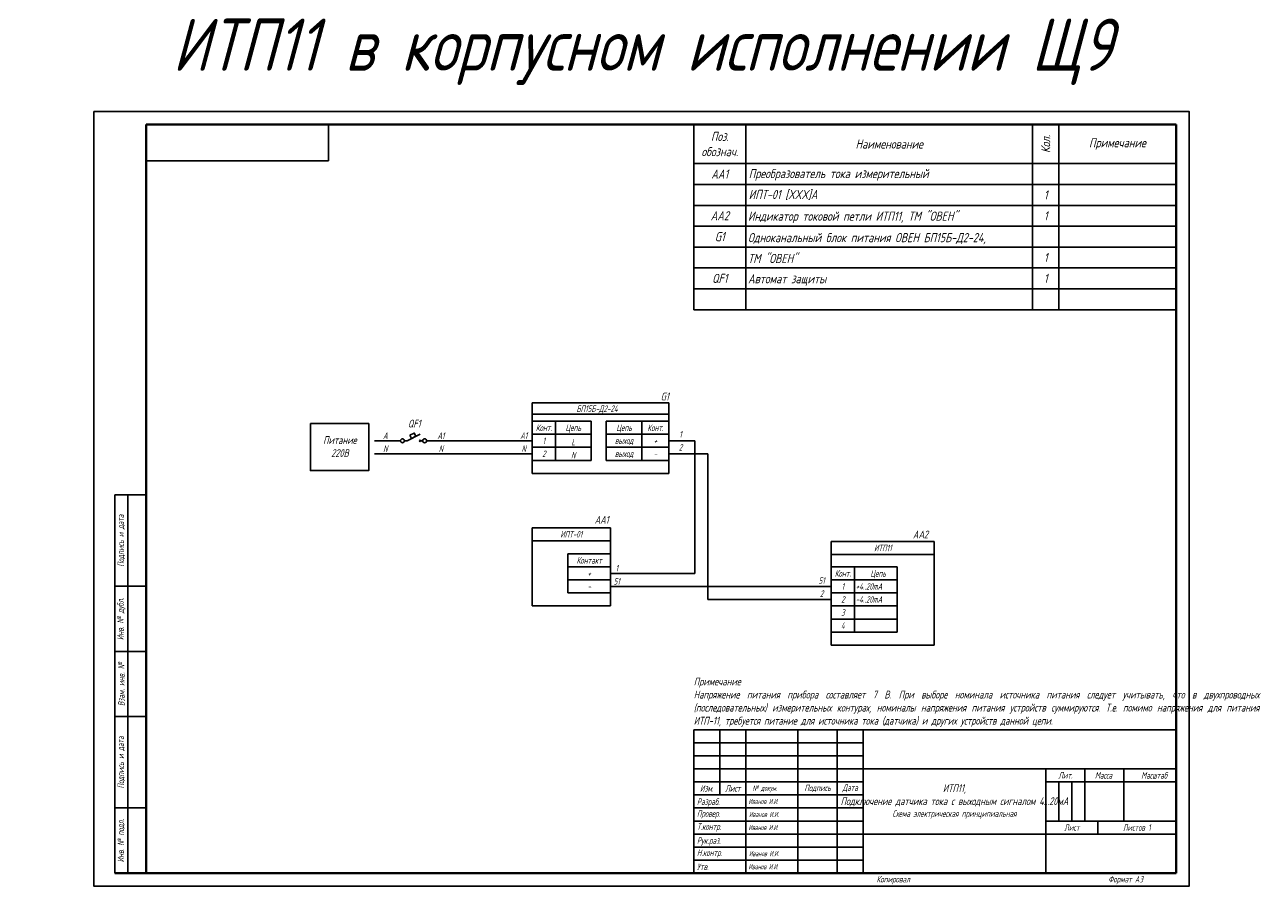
# Model space of a CAD drawing. Header units: millimetres. Extents: x 172 to 647, y 1024 to 1355.
import ezdxf
from ezdxf.enums import TextEntityAlignment as Align

# ---------------------------------------------------------------- set-up
doc = ezdxf.new("R2010")
doc.units = ezdxf.units.MM
doc.styles.add('gost2304', font='Gost.shx', dxfattribs={"width": 0.8, "oblique": 15, "height": 2.5})
doc.styles.add('ДЛЯ текста', font='Gost.shx', dxfattribs={"oblique": 15, "height": 3.5})

msp = doc.modelspace()

# ---------------------------------------------------------------- linework, layer by layer
at = {"color": 0}
for p, q in [((198.69, 1024.45), (198.69, 1321.45)), ((198.69, 1024.45), (198.69, 1321.45)), ((288.69, 1302.45), (288.69, 1316.45)), ((288.69, 1302.45), (288.69, 1316.45)), ((218.69, 1302.45), (288.69, 1302.45)), ((218.69, 1302.45), (288.69, 1302.45)), ((218.69, 1302.45), (288.69, 1302.45)), ((218.69, 1302.45), (288.69, 1302.45)), ((369.71, 1202.7), (374.71, 1202.7)), ((414.8, 1202.7), (409.8, 1202.7)), ((318.76, 1195.2), (323.76, 1197.7)), ((369.71, 1197.7), (374.71, 1197.7)), ((414.8, 1197.7), (409.8, 1197.7)), ((317.76, 1195.2), (318.76, 1195.2)), ((323.37, 1195.59), (324.15, 1194.81)), ((323.37, 1194.81), (324.15, 1195.59)), ((324.76, 1195.2), (323.76, 1195.2)), ((206.69, 1174.45), (206.69, 1029.45)), ((206.69, 1174.45), (218.69, 1174.45)), ((211.69, 1174.45), (211.69, 1029.45)), ((484.37, 1146.87), (489.37, 1146.87)), ((484.37, 1141.87), (489.37, 1141.87)), ((206.69, 1139.45), (218.69, 1139.45)), ((484.37, 1136.87), (489.37, 1136.87)), ((206.69, 1114.45), (218.69, 1114.45)), ((206.69, 1089.45), (218.69, 1089.45)), ((428.69, 1084.45), (428.69, 1029.45)), ((428.69, 1084.45), (613.69, 1084.45)), ((428.69, 1084.45), (428.69, 1029.45)), ((438.69, 1084.45), (438.69, 1059.45)), ((438.69, 1084.45), (438.69, 1059.45)), ((448.69, 1084.45), (448.69, 1029.45)), ((468.69, 1084.45), (468.69, 1029.45)), ((483.69, 1084.45), (483.69, 1029.45)), ((493.69, 1084.45), (493.69, 1029.45)), ((428.69, 1079.45), (493.69, 1079.45)), ((428.69, 1074.45), (493.69, 1074.45)), ((428.69, 1069.45), (493.69, 1069.45)), ((493.69, 1069.45), (613.69, 1069.45)), ((563.69, 1069.45), (563.69, 1029.45)), ((578.69, 1069.45), (578.69, 1049.45)), ((593.69, 1069.45), (593.69, 1049.45)), ((428.69, 1064.45), (493.69, 1064.45)), ((563.69, 1064.45), (613.69, 1064.45)), ((568.69, 1064.45), (568.69, 1049.45)), ((573.69, 1064.45), (573.69, 1049.45)), ((428.69, 1059.45), (493.69, 1059.45)), ((206.69, 1054.45), (218.69, 1054.45)), ((428.69, 1054.45), (493.69, 1054.45)), ((428.69, 1049.45), (493.69, 1049.45)), ((563.69, 1049.45), (613.69, 1049.45)), ((583.69, 1049.45), (583.69, 1044.45)), ((428.69, 1044.45), (493.69, 1044.45)), ((493.69, 1044.45), (613.69, 1044.45)), ((428.69, 1039.45), (493.69, 1039.45)), ((428.69, 1039.45), (493.69, 1039.45)), ((428.69, 1034.45), (493.69, 1034.45)), ((428.69, 1034.45), (493.69, 1034.45)), ((428.69, 1029.45), (613.69, 1029.45)), ((428.69, 1029.45), (613.69, 1029.45))]:
    msp.add_line(p, q, dxfattribs=at)
at = {"color": 0, "lineweight": 40}
for p, q in [((218.69, 1316.45), (218.69, 1029.45)), ((613.69, 1316.45), (218.69, 1316.45)), ((218.69, 1316.45), (218.69, 1029.45)), ((613.69, 1316.45), (613.69, 1029.45)), ((613.69, 1029.45), (206.69, 1029.45))]:
    msp.add_line(p, q, dxfattribs=at)
at = {"color": 0, "ltscale": 100}
for p, q in [((434.69, 1316.45), (428.69, 1316.45)), ((440.69, 1316.45), (434.69, 1316.45)), ((448.69, 1316.45), (440.69, 1316.45)), ((518.69, 1316.45), (448.69, 1316.45)), ((558.69, 1316.45), (448.69, 1316.45)), ((581.69, 1316.45), (518.69, 1316.45)), ((568.69, 1316.45), (558.69, 1316.45)), ((558.69, 1316.45), (558.69, 1245.45)), ((613.69, 1316.45), (568.69, 1316.45)), ((568.69, 1316.45), (568.69, 1245.45)), ((591.69, 1316.45), (581.69, 1316.45)), ((613.69, 1316.45), (591.69, 1316.45)), ((613.69, 1316.45), (613.69, 1301.45)), ((366.74, 1202.7), (366.74, 1209.8)), ((366.74, 1209.8), (419.17, 1209.8)), ((419.17, 1209.8), (419.17, 1202.7)), ((389.32, 1202.7), (389.32, 1187.7)), ((316.26, 1195.2), (306.26, 1195.2)), ((481.4, 1146.87), (481.4, 1156.58)), ((520.91, 1156.58), (481.4, 1156.58))]:
    msp.add_line(p, q, dxfattribs=at)
at = {"color": 7}
for p, q in [((428.69, 1245.45), (428.69, 1316.45)), ((428.69, 1316.45), (613.69, 1316.45)), ((448.69, 1245.45), (448.69, 1316.45)), ((428.69, 1301.45), (613.69, 1301.45)), ((428.69, 1293.45), (613.69, 1293.45)), ((428.69, 1285.45), (613.69, 1285.45)), ((428.69, 1277.45), (613.69, 1277.45)), ((428.69, 1269.45), (613.69, 1269.45)), ((428.69, 1269.45), (613.69, 1269.45)), ((428.69, 1261.45), (613.69, 1261.45)), ((428.69, 1261.45), (613.69, 1261.45)), ((428.69, 1253.45), (613.69, 1253.45)), ((428.69, 1253.45), (613.69, 1253.45)), ((428.69, 1245.45), (613.69, 1245.45)), ((428.69, 1245.45), (613.69, 1245.45)), ((428.69, 1084.45), (613.69, 1084.45))]:
    msp.add_line(p, q, dxfattribs=at)
at = {"color": 0, "ltscale": 0.05}
for p, q in [((419.17, 1205.45), (366.74, 1205.45)), ((389.32, 1202.7), (375.71, 1202.7)), ((395.19, 1202.7), (408.8, 1202.7)), ((395.19, 1187.7), (395.19, 1202.7)), ((375.71, 1197.7), (389.32, 1197.7)), ((408.8, 1197.7), (395.19, 1197.7)), ((375.71, 1192.7), (389.32, 1192.7)), ((408.8, 1192.7), (395.19, 1192.7)), ((375.71, 1187.7), (389.32, 1187.7)), ((375.71, 1187.7), (389.32, 1187.7)), ((408.8, 1187.7), (395.19, 1187.7)), ((408.8, 1187.7), (395.19, 1187.7)), ((380.48, 1151.87), (396.74, 1151.87)), ((380.48, 1136.87), (380.48, 1151.87)), ((520.91, 1151.61), (481.4, 1151.61)), ((396.74, 1146.87), (380.48, 1146.87)), ((506.72, 1146.87), (490.37, 1146.87)), ((396.74, 1141.87), (380.48, 1141.87)), ((490.37, 1141.87), (506.72, 1141.87)), ((490.37, 1141.87), (506.72, 1141.87)), ((490.37, 1141.87), (506.72, 1141.87)), ((396.74, 1136.87), (380.48, 1136.87)), ((396.74, 1136.87), (380.48, 1136.87)), ((490.37, 1136.87), (506.72, 1136.87)), ((490.37, 1136.87), (506.72, 1136.87)), ((490.37, 1131.87), (506.72, 1131.87)), ((490.37, 1126.87), (506.72, 1126.87)), ((490.37, 1126.87), (506.72, 1126.87)), ((490.37, 1126.87), (506.72, 1126.87)), ((490.37, 1121.87), (506.72, 1121.87))]:
    msp.add_line(p, q, dxfattribs=at)
for p, q in [((366.74, 1195.2), (326.26, 1195.2)), ((419.17, 1195.2), (429.17, 1195.2)), ((429.17, 1195.2), (429.17, 1144.37)), ((366.74, 1190.2), (306.26, 1190.2)), ((366.74, 1187.7), (366.74, 1182.7)), ((419.17, 1190.2), (434.17, 1190.2)), ((419.17, 1182.7), (419.17, 1187.7)), ((434.17, 1190.2), (434.17, 1134.37)), ((366.74, 1182.7), (419.17, 1182.7)), ((396.74, 1161.87), (366.74, 1161.87)), ((366.74, 1161.87), (366.74, 1136.87)), ((366.74, 1161.87), (366.74, 1156.87)), ((396.74, 1151.87), (396.74, 1161.87)), ((366.74, 1156.87), (396.74, 1156.87)), ((520.91, 1156.58), (520.91, 1116.87)), ((396.74, 1151.87), (396.74, 1146.87)), ((396.74, 1146.87), (396.74, 1141.87)), ((506.72, 1146.87), (506.72, 1121.87)), ((396.74, 1144.37), (429.17, 1144.37)), ((396.74, 1141.87), (396.74, 1136.87)), ((366.74, 1136.87), (366.74, 1131.87)), ((407.04, 1139.37), (396.74, 1139.37)), ((396.74, 1131.87), (396.74, 1136.87)), ((407.04, 1139.37), (481.4, 1139.37)), ((366.74, 1131.87), (396.74, 1131.87)), ((481.4, 1134.37), (434.17, 1134.37)), ((481.4, 1126.87), (481.4, 1121.87)), ((481.4, 1121.87), (481.4, 1116.87)), ((520.91, 1116.87), (481.4, 1116.87))]:
    msp.add_line(p, q)
at = {"color": 0}
msp.add_lwpolyline([(198.69, 1321.45), (618.69, 1321.45), (618.69, 1024.45), (198.69, 1024.45)], close=True, dxfattribs=at)
at = {"color": 0, "ltscale": 100}
msp.add_lwpolyline([(281.71, 1201.81), (304.1, 1201.81), (304.1, 1183.76), (281.71, 1183.76)], close=True, dxfattribs=at)
at = {"color": 0, "ltscale": 0.05}
for points in [[(366.74, 1197.7), (375.71, 1197.7), (375.71, 1202.7), (366.74, 1202.7)], [(419.17, 1197.7), (408.8, 1197.7), (408.8, 1202.7), (419.17, 1202.7)], [(366.74, 1192.7), (375.71, 1192.7), (375.71, 1197.7), (366.74, 1197.7)], [(419.17, 1192.7), (408.8, 1192.7), (408.8, 1197.7), (419.17, 1197.7)], [(366.74, 1187.7), (375.71, 1187.7), (375.71, 1192.7), (366.74, 1192.7)], [(419.17, 1187.7), (408.8, 1187.7), (408.8, 1192.7), (419.17, 1192.7)], [(481.4, 1141.87), (490.37, 1141.87), (490.37, 1146.87), (481.4, 1146.87)], [(481.4, 1136.87), (490.37, 1136.87), (490.37, 1141.87), (481.4, 1141.87)], [(481.4, 1131.87), (490.37, 1131.87), (490.37, 1136.87), (481.4, 1136.87)], [(481.4, 1126.87), (490.37, 1126.87), (490.37, 1131.87), (481.4, 1131.87)], [(481.4, 1121.87), (490.37, 1121.87), (490.37, 1126.87), (481.4, 1126.87)]]:
    msp.add_lwpolyline(points, close=True, dxfattribs=at)
at = {"color": 0, "ltscale": 0.008}
msp.add_lwpolyline([(319.84, 1197.33), (321.54, 1198.18), (322.17, 1196.91), (320.48, 1196.06)], close=True, dxfattribs=at)
at = {"color": 0}
for centre in [(317.01, 1195.2), (325.51, 1195.2)]:
    msp.add_circle(centre, 0.75, dxfattribs=at)

# ---------------------------------------------------------------- texts
at = {"color": 0, "style": 'gost2304', "oblique": 15, "width": 0.8}
for s, p in [('БП15Б-Д2-24', (391.64, 1207.51)), ('A', (310.43, 1197.16)), ('A1', (331.76, 1197.16)), ('A1', (363.51, 1197.16)), ('Конт.', (371.23, 1200.2)), ('Цепь', (382.51, 1200.2)), ('Цепь', (402, 1200.2)), ('Конт.', (413.99, 1200.2)), ('N', (310.43, 1192.16)), ('N', (331.76, 1192.16)), ('N', (363.51, 1192.16)), ('1', (371.23, 1195.2)), ('L', (382.51, 1194.7)), ('выход', (402, 1195.27)), ('+', (413.99, 1195.2)), ('2', (371.23, 1190.2)), ('N', (382.51, 1189.7)), ('выход', (402, 1190.27)), ('-', (413.99, 1190.2)), ('ИТП11', (501.25, 1154.11)), ('1', (399.19, 1146.33)), ('1', (399.19, 1146.33)), ('1', (399.19, 1146.33)), ('Конт.', (485.89, 1144.37)), ('Цепь', (499.44, 1144.37)), ('51', (399.19, 1141.33)), ('51', (477.77, 1141.61)), ('1', (485.89, 1139.37)), ('2', (477.77, 1136.61)), ('2', (485.89, 1134.37)), ('3', (485.89, 1129.37)), ('4', (485.89, 1124.37))]:
    msp.add_text(s, height=2.5, dxfattribs=at).set_placement(p, align=Align.MIDDLE_CENTER)
for s, p in [('+4..20mA', (490.84, 1139.37)), ('-4..20mA', (490.84, 1134.37))]:
    msp.add_text(s, height=2.5, dxfattribs=at).set_placement(p, align=Align.MIDDLE_LEFT)
at = {"color": 7, "linetype": 'Continuous'}
for s, insert, char_height, width, attachment_point, style in [('{\\C256;ИТП11 в корпусном исполнении Щ9}', (409, 1344.31), 20, 591.4747, 5, 'ДЛЯ текста'), ('\\A1;Поз.\\Pобознач.', (438.69, 1308.95), 3.5, 20, 5, 'ДЛЯ текста'), ('\\A1;Наименование', (503.69, 1308.95), 3.5, 110, 5, 'ДЛЯ текста'), ('\\A1;Примечание', (591.19, 1308.95), 3.5, 45, 5, 'ДЛЯ текста'), ('\\A1;AA1', (438.69, 1297.45), 3.5, 20, 5, 'ДЛЯ текста'), ('\\A1;1', (563.69, 1289.45), 3.5, 10, 5, 'ДЛЯ текста'), ('\\A1;AA2', (438.69, 1281.45), 3.5, 20, 5, 'ДЛЯ текста'), ('{\\C0;Индикатор токовой петли ИТП11, ТМ "ОВЕН"}', (449.52, 1280.83), 3.5, 109.1744, 4, 'ДЛЯ текста'), ('\\A1;1', (563.69, 1281.45), 3.5, 10, 5, 'ДЛЯ текста'), ('\\A1;1', (563.69, 1281.45), 3.5, 10, 5, 'ДЛЯ текста'), ('\\A1;G1', (438.69, 1273.45), 3.5, 20, 5, 'ДЛЯ текста'), ('\\A1;1', (563.69, 1265.45), 3.5, 10, 5, 'ДЛЯ текста'), ('\\A1;QF1', (438.69, 1257.45), 3.5, 20, 5, 'ДЛЯ текста'), ('\\A1;1', (563.69, 1257.45), 3.5, 10, 5, 'ДЛЯ текста'), ('\\A1;1', (563.69, 1257.45), 3.5, 10, 5, 'ДЛЯ текста'), ('{\\C0;Автомат защиты}', (449.52, 1256.83), 3.5, 109.1744, 4, 'ДЛЯ текста'), ('\\A1;ИПТ-01', (381.74, 1159.37), 2.5, 30, 5, 'gost2304'), ('\\A1;Контакт', (388.61, 1149.37), 2.5, 16.2595, 5, 'gost2304'), ('\\A1;+', (388.61, 1144.37), 2.5, 16.2595, 5, 'gost2304'), ('\\A1;-', (388.61, 1139.37), 2.5, 16.2595, 5, 'gost2304')]:
    msp.add_mtext(s, dxfattribs=dict(at, insert=insert, char_height=char_height, width=width, attachment_point=attachment_point, style=style))
at = {"color": 7, "linetype": 'Continuous', "insert": (563.69, 1308.95), "char_height": 3.5, "width": 15, "attachment_point": 5, "rotation": 90, "style": 'ДЛЯ текста'}
msp.add_mtext('\\A1;Кол.', dxfattribs=at)
at = {"color": 7, "linetype": 'Continuous', "char_height": 3.5, "style": 'ДЛЯ текста'}
for s, insert, width, attachment_point, line_spacing_factor in [('\\pxql;{\\C0;Преобразователь тока измерительный \\PИПТ-01 [XXX]А }', (504.8, 1293.45), 110, 5, 1.371429), ('{\\C0;Одноканальный блок питания ОВЕН БП15Б-Д2-24,\\PТМ "ОВЕН"}', (449.52, 1269.08), 109.1744, 4, 1.37)]:
    msp.add_mtext(s, dxfattribs=dict(at, insert=insert, width=width, attachment_point=attachment_point, line_spacing_factor=line_spacing_factor))
at = {"color": 0, "style": 'gost2304'}
for s, insert, char_height, width, attachment_point in [('\\A1;Питание\\P220В', (293, 1192.98), 3, 39.9795, 5), ('1', (423.65, 1197.7), 2.5, 8.9641, 5), ('2', (423.65, 1192.7), 2.5, 8.9641, 5), ('\\pxql;{\\H1.2x;\\C256;Примечание\\P\\pqj;Напряжение питания прибора составляет 7 В. При выборе номинала источника питания следует учитывать, что в двухпроводных (последовательных) измерительных контурах, номиналы напряжения питания устройств суммируются. Т.е. помимо напряжения для питания ИТП-11, требуется питание для источника тока (датчика) и других устройств данной цепи. ^I^I^I^I^I^I^I^I^I^I^I^I^I^I^I^I^I^I^I^I^I^I    ^I}', (518.35, 1094.99), 2.5, 179.3085, 5), ('{\\H1.2x;\\C256;ИТП11,\\PПодключение датчика тока с выходным сигналом 4...20мА\\P\\H0.83333x;Схема электрическая принципиальная}', (528.69, 1056.95), 2.5, 70, 5), ('\\pi4.8281;Лит.', (563.69, 1066.95), 2.5, 15, 4), ('\\pi3.8575;Масса ', (578.69, 1066.95), 2.5, 15, 4), ('\\pi4.2529;Масштаб', (603.15, 1066.95), 2.5, 18.918, 5), ('Изм.', (433.69, 1061.95), 2.5, 10, 5), ('Лист', (443.69, 1061.95), 2.5, 10, 5), ('{\\H0.83333x;№ докум}.', (456.02, 1061.95), 2.5, 20, 5), ('Подпись', (476.19, 1061.95), 2.5, 15, 5), ('Дата', (488.69, 1061.95), 2.5, 10, 5), (' Разраб.', (428.69, 1056.51), 2.5, 20, 4), ('Иванов И.И.', (449.69, 1056.95), 2, 25.4383, 4), (' Провер.', (428.69, 1051.95), 2.5, 20, 4), (' Т.контр.', (428.69, 1046.95), 2.5, 20, 4), ('Иванов И.И.', (449.69, 1046.95), 2, 20.2097, 4), ('{\\Q10;Лист  }', (573.77, 1046.95), 2.5, 20, 5), ('{\\Q10;Листов 1}', (598.69, 1046.95), 2.5, 30, 5), (' Рук.раз.', (428.69, 1041.6), 2.5, 20, 4), (' Н.контр.', (428.69, 1036.95), 2.5, 20, 4), ('Иванов И.И.', (449.9, 1036.95), 2, 20, 4), (' Утв.', (428.69, 1031.89), 2.5, 20, 4)]:
    msp.add_mtext(s, dxfattribs=dict(at, insert=insert, char_height=char_height, width=width, attachment_point=attachment_point))
at = {"color": 0, "char_height": 2.5, "attachment_point": 5, "rotation": 90, "style": 'gost2304'}
for s, insert, width in [('{\\Q10;Подпись и дата}', (209.19, 1156.95), 35), ('{\\Q10;Инв. № дубл.}', (209.19, 1126.95), 25), ('{\\Q10;Взам. инв. №}', (209.19, 1101.95), 25), ('{\\Q10;Подпись и дата}', (209.19, 1071.95), 35), ('\\pt24;{\\Q10;Инв. № подл.}', (209.19, 1041.95), 25)]:
    msp.add_mtext(s, dxfattribs=dict(at, insert=insert, width=width))
at = {"color": 0, "char_height": 2, "attachment_point": 4, "line_spacing_factor": 0.48, "style": 'gost2304'}
for insert, width in [((449.9, 1051.95), 20), ((449.69, 1031.95), 15.6055)]:
    msp.add_mtext('Иванов И.И.', dxfattribs=dict(at, insert=insert, width=width))
at = {"color": 0, "lineweight": 15, "char_height": 2.5, "width": 23.5385, "attachment_point": 1, "style": 'gost2304'}
for s, insert in [('Копировал', (498.81, 1028.38)), ('Формат A3', (587.69, 1028.38))]:
    msp.add_mtext(s, dxfattribs=dict(at, insert=insert))
at = {"color": 0, "style": 'gost2304', "oblique": 15, "width": 0.8, "flags": 8}
for tag, p in [('G1', (417.6, 1210.69)), ('QF1', (321.54, 1200.28)), ('AA1', (393.39, 1163.4)), ('AA2', (515.67, 1157.8))]:
    msp.add_attdef(tag, text='QF1', height=3, dxfattribs=at).set_placement(p, align=Align.CENTER)

doc.saveas('drawing.dxf')
